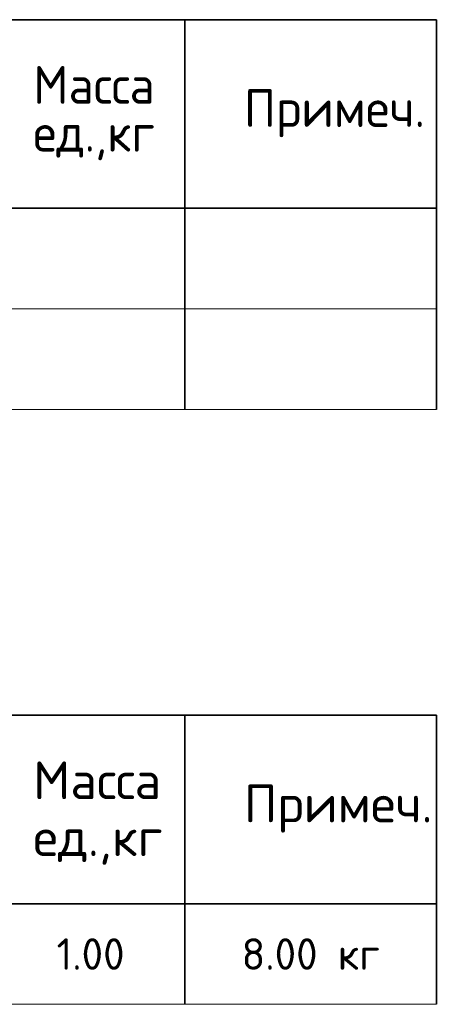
# Model space of a CAD drawing. Header units: metres. Extents: x -38 to 97, y -15 to 21.
# Tile 139 of 139: x 85.4 to 88.82, y 8.46 to 16.29. Entities that reach past the tile are written whole.
import ezdxf

# ---------------------------------------------------------------- set-up
doc = ezdxf.new("R2010")
doc.units = ezdxf.units.M
doc.styles.add('ARIAL', font='arial.ttf')
doc.styles.add('ISOCPEUR', font='txt')

msp = doc.modelspace()

# ---------------------------------------------------------------- linework, layer by layer
at = {"color": 7, "linetype": 'Continuous', "lineweight": 35, "transparency": 33554687}
for p, q in [((70.2106, 16.2922), (88.7106, 16.2922)), ((70.2106, 16.2922), (88.7106, 16.2922)), ((86.7106, 16.2922), (86.7106, 14.7922)), ((86.7106, 16.2922), (86.7106, 14.7922)), ((88.7106, 16.2922), (88.7106, 14.7922)), ((88.7106, 16.2922), (88.7106, 14.7922)), ((88.7106, 14.7922), (70.2106, 14.7922)), ((88.7106, 14.7922), (70.2106, 14.7922)), ((86.7106, 14.7922), (86.7106, 13.9922)), ((86.7106, 14.7922), (86.7106, 13.9922)), ((88.7106, 14.7922), (88.7106, 14.7922)), ((88.7106, 14.7922), (88.7106, 13.9922)), ((88.7106, 14.7922), (88.7106, 14.7922)), ((88.7106, 14.7922), (88.7106, 13.9922)), ((86.7106, 13.9922), (86.7106, 13.1922)), ((86.7106, 13.9922), (86.7106, 13.1922)), ((88.7106, 13.9922), (88.7106, 13.1922)), ((88.7106, 13.9922), (88.7106, 13.1922)), ((70.2106, 10.7622), (88.7106, 10.7622)), ((86.7106, 10.7622), (86.7106, 9.2622)), ((88.7106, 10.7622), (88.7106, 9.2622)), ((88.7106, 9.2622), (70.2106, 9.2622)), ((86.7106, 9.2622), (86.7106, 8.4622)), ((88.7106, 9.2622), (88.7106, 8.4622))]:
    msp.add_line(p, q, dxfattribs=at)
at = {"color": 7, "linetype": 'Continuous', "lineweight": 13, "transparency": 33554687}
for p, q in [((70.2106, 13.9922), (88.7106, 13.9922)), ((70.2106, 13.9922), (88.7106, 13.9922)), ((70.2106, 13.1922), (88.7106, 13.1922)), ((70.2106, 13.1922), (88.7106, 13.1922)), ((70.2106, 8.4622), (88.7106, 8.4622))]:
    msp.add_line(p, q, dxfattribs=at)
at = {"color": 7, "linetype": 'Continuous', "lineweight": 35, "transparency": 33554687}
msp.add_lwpolyline([(88.7106, 9.2622), (88.7106, 9.2622)], close=True, dxfattribs=at)

# ---------------------------------------------------------------- texts
at = {"color": 7, "linetype": 'Continuous', "lineweight": 35, "transparency": 33554687, "char_height": 0.3, "attachment_point": 7, "style": 'ISOCPEUR'}
for s, insert, width in [('\\W0.95;Масса', (85.5043, 15.6236), 1.252119), ('\\W0.95;Масса', (85.5043, 15.6236), 1.252119), ('\\W0.96;Примеч.', (87.1796, 15.3578), 1.552773), ('\\W0.96;Примеч.', (87.1796, 15.3578), 1.552773), ('\\W0.94;ед.,кг', (85.5043, 15.1736), 1.1758), ('\\W0.94;ед.,кг', (85.5043, 15.1736), 1.1758), ('\\A1;{\\fISOCPEUR|i0|b0;\\H0.300000;\\W1.000000;\\C7;Примеч.}\\P', (87.1796, 9.8278), 1.553878)]:
    msp.add_mtext(s, dxfattribs=dict(at, insert=insert, width=width))
at = {"color": 7, "linetype": 'Continuous', "lineweight": 35, "transparency": 33554687, "insert": (85.5043, 10.3936), "char_height": 0.3, "width": 1.244513, "attachment_point": 1, "line_spacing_factor": 0.903614, "style": 'ARIAL'}
msp.add_mtext('\\A1;{\\fISOCPEUR|i0|b0;\\H0.300000;\\W1.000000;\\C7;Масса}\\P{\\fISOCPEUR|i0|b0;\\H0.300000;\\W1.000000;\\C7;ед.,кг}\\P', dxfattribs=at)
at = {"color": 7, "linetype": 'Continuous', "lineweight": 13, "transparency": 33554687, "char_height": 0.25, "attachment_point": 5, "style": 'ISOCPEUR'}
for s, insert, width in [('\\A1;{\\fISOCPEUR|i0|b0;\\H0.250000;\\W1.000000;\\C7;1.00}\\P', (85.9606, 8.8622), 0.655769), ('\\A1;{\\fISOCPEUR|i0|b0;\\H0.250000;\\W1.000000;\\C7;8.00 кг}\\P', (87.7106, 8.8622), 1.219565)]:
    msp.add_mtext(s, dxfattribs=dict(at, insert=insert, width=width))

doc.saveas('drawing.dxf')
